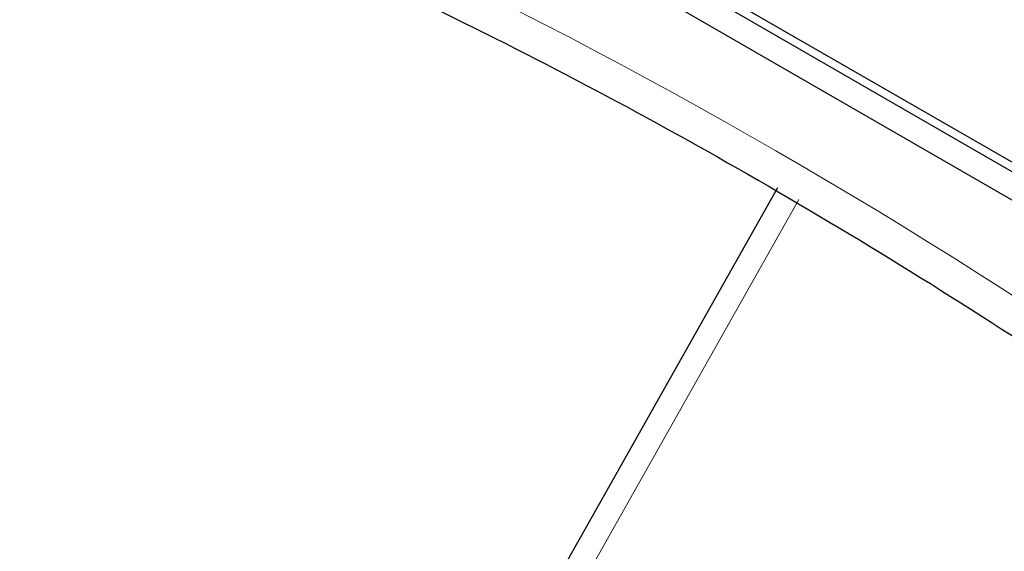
# Paper-space layout 'Blatt4' of a CAD drawing. Header units: millimetres. Extents: x 5 to 418, y 2 to 292.
# Tile 14 of 86: x 137.157 to 138.849, y 147.837 to 148.751. Entities that reach past the tile are written whole.
import ezdxf

# ---------------------------------------------------------------- set-up
doc = ezdxf.new("R2010")
doc.units = ezdxf.units.MM

psp = doc.layouts.new('Blatt4')

# ---------------------------------------------------------------- linework, layer by layer
at = {"color": 7, "linetype": 'Continuous', "lineweight": 25}
for p, q in [((134.8379, 150.7637), (141.9089, 146.6816)), ((136.648, 149.7677), (141.9089, 146.7306)), ((136.6622, 149.7758), (141.9231, 146.7388)), ((138.4588, 148.462), (137.8042, 147.3014))]:
    psp.add_line(p, q, dxfattribs=at)
at = {"color": 7, "linetype": 'Continuous', "lineweight": 18}
psp.add_line((138.4959, 148.4417), (137.8413, 147.2811), dxfattribs=at)
psp.add_arc((133.6728, 140.2401), 9.567, 50.30384, 69.70154, dxfattribs=at)
at = {"color": 7, "linetype": 'Continuous', "lineweight": 25}
psp.add_open_spline([(137.0671, 149.1058), (137.1622, 149.0712), (137.4389, 148.9704), (137.9037, 148.7618), (138.4602, 148.4637), (139.0177, 148.113), (139.4645, 147.7929), (139.7235, 147.5874), (139.7994, 147.5272)], degree=3, knots=[0, 0, 0, 0, 0.106109, 0.308603, 0.511101, 0.713584, 0.916095, 1, 1, 1, 1], dxfattribs=at)

doc.saveas('drawing.dxf')
